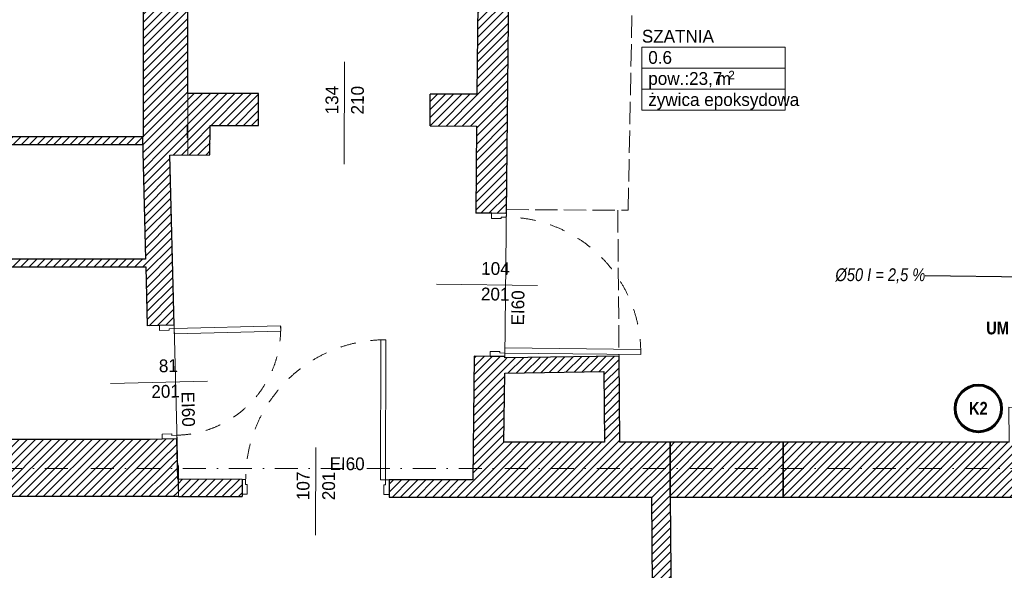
# Model space of a CAD drawing. Header units: millimetres. Extents: x 172139 to 266886, y 89525 to 138225.
# Tile 45 of 82: x 203999 to 211709, y 114575 to 118883. Entities that reach past the tile are written whole.
import ezdxf
from ezdxf.enums import TextEntityAlignment as Align

# ---------------------------------------------------------------- set-up
doc = ezdxf.new("R2010")
doc.units = ezdxf.units.MM
doc.header["$MEASUREMENT"] = 0
for name, pattern in [('Krawędzie ukryte', [225, 175, -50]), ('Kropki i Kreski', [360, 180, -90, 0, -90]), ('Przerywana', [240, 120, -120])]:
    doc.linetypes.add(name, pattern=pattern)
for name, color, linetype in [('Drzwi ArchiCAD', 7, 'Continuous'), ('Konstrukcja - Siatki mod', 7, 'Continuous'), ('KR_INW', 7, 'Continuous'), ('NAPIS_SODON', 7, 'Continuous'), ('ROZBUDOWA_NOWE_DZIAŁOWE', 7, 'Continuous'), ('STREFA_NOWE_POM', 7, 'Continuous'), ('Znaczniki drzwi ArchiCADa', 7, 'Continuous')]:
    doc.layers.add(name, color=color, linetype=linetype)
for name, color, linetype, lineweight in [('Drzwi ArchiCAD_Nr_pióra__1', 7, 'Continuous', 13), ('Drzwi ArchiCAD_Nr_pióra__27', 7, 'Continuous', 25), ('KANALIZACJA_Nr_pióra__1', 7, 'Continuous', 13), ('KR_INW_Nr_pióra__1', 7, 'Continuous', 13), ('KR_INW_Nr_pióra__101', 252, 'Continuous', 5), ('KR_INW_Nr_pióra__27', 7, 'Continuous', 25), ('Metryczki pomieszczeń ArchiCADa_Nr_pióra__1', 7, 'Continuous', 13), ('NAPIS_SODON_Nr_pióra__121', 255, 'Continuous', 0), ('ROZBUDOWA_NOWE_DZIAŁOWE_Nr_pióra__27', 7, 'Continuous', 25), ('STREFA_NOWE_POM_Nr_pióra__121', 255, 'Continuous', 0), ('Znaczniki drzwi ArchiCADa_Nr_pióra__7', 7, 'Continuous', 13)]:
    doc.layers.add(name, color=color, linetype=linetype, lineweight=lineweight)
for name, color, linetype, lineweight, true_color in [('KANALIZACJA_Nr_pióra__118', 7, 'Continuous', 60, 0x714948), ('Konstrukcja - Siatki mod_Nr_pióra__48', 7, 'Continuous', 15, 0xa80f02), ('ROZBUDOWA_NOWE_DZIAŁOWE_Nr_pióra__24', 7, 'Continuous', 15, 0x029e21), ('Znaczniki drzwi ArchiCADa_Nr_pióra__20', 7, 'Continuous', 13, 0xb00000)]:
    doc.layers.add(name, color=color, linetype=linetype, lineweight=lineweight, true_color=true_color)
doc.styles.add('GENERATED_STYLE_1', font='txt')
doc.styles.add('GENERATED_STYLE_2', font='txt')
doc.styles.add('GENERATED_STYLE_3', font='txt')
doc.dimstyles.new('GENERATED_STYLE__1', dxfattribs={"dimtxt": 0.18, "dimasz": 91.2, "dimexe": 0.18, "dimexo": 0.0625, "dimgap": 0.09, "dimtad": 0, "dimtih": 1, "dimtoh": 1, "dimdec": 4, "dimzin": 0, "dimdsep": 46, "dimcen": 0.09, "dimadec": 0, "dimazin": 0, "dimtfac": 1, "dimtdec": 4, "dimtmove": 0, "dimatfit": 3, "dimldrblk": 'ARROWHEAD_11', "dimfxl": 0, "dimtolj": 1, "dimtzin": 0, "dimarcsym": 0})
pattern_1 = [(45, (0, 0), (-31.819804, 31.819804), [])]

# ---------------------------------------------------------------- blocks, each defined once
blk = doc.blocks.new('SZATNIA_0.6_6', base_point=(209432.3, 118504.3))
at = {"layer": 'Metryczki pomieszczeń ArchiCADa_Nr_pióra__1', "linetype": 'Continuous'}
for p, q in [((208870.8, 118669), (209993.8, 118669)), ((208870.8, 118504.3), (208870.8, 118669)), ((209993.8, 118669), (209993.8, 118504.3)), ((209993.8, 118504.3), (208870.8, 118504.3)), ((208870.8, 118504.3), (209993.8, 118504.3)), ((208870.8, 118339.6), (208870.8, 118504.3)), ((209993.8, 118504.3), (209993.8, 118339.6)), ((209993.8, 118339.6), (208870.8, 118339.6)), ((208870.8, 118339.6), (209993.8, 118339.6)), ((208870.8, 118174.9), (208870.8, 118339.6)), ((209993.8, 118339.6), (209993.8, 118174.9)), ((209993.8, 118174.9), (208870.8, 118174.9))]:
    blk.add_line(p, q, dxfattribs=at)
at = {"layer": 'Metryczki pomieszczeń ArchiCADa_Nr_pióra__1'}
for tag, height, style, p in [('ROOM_NAME', 100, 'GENERATED_STYLE_2', (208870.8, 118804.2)), ('ROOM_NUMBER', 100, 'GENERATED_STYLE_1', (208920.8, 118638.2)), ('ROOM_AREA', 100, 'GENERATED_STYLE_1', (208920.8, 118473.5)), ('DUMMY_385', 100, 'GENERATED_STYLE_1', (209420.5, 118472)), ('DUMMY_386', 66.7, 'GENERATED_STYLE_1', (209548.5, 118483.8)), ('basec', 100, 'GENERATED_STYLE_1', (208920.8, 118308.4))]:
    blk.add_attdef(tag, text='', height=height, dxfattribs=dict(at, style=style)).set_placement(p, align=Align.TOP_LEFT)
blk = doc.blocks.new('Strop_2', base_point=(188316, 115154.1))
at = {"layer": 'NAPIS_SODON_Nr_pióra__121', "linetype": 'Continuous', "flags": 128}
blk.add_lwpolyline([(188316, 115154.1), (204667.3, 115154.1), (205241.5, 115154.1), (205242.2, 115154.1), (205242.2, 115394.1), (205241.5, 115154.1), (205174.5, 117823.2), (205315.4, 117824.8), (205315.4, 121145.6), (224463.2, 121145.6)], dxfattribs=at)
blk = doc.blocks.new('Ściana_9', base_point=(209110.2, 113397.6))
at = {"layer": 'KR_INW_Nr_pióra__101', "linetype": 'Continuous'}
h = blk.add_hatch(dxfattribs=at)
h.set_pattern_fill('Cegła_licówka', color=256, style=0, pattern_type=2)
h.set_pattern_definition(pattern_1)
h.paths.add_polyline_path([(209110.2, 113397.6), (209095, 115147.1), (208945, 115147.1), (208960.2, 113397.6)])
at = {"layer": 'KR_INW_Nr_pióra__27', "linetype": 'Continuous', "flags": 128}
for points in [[(208945, 115147.1), (208960.2, 113397.6)], [(209110.2, 113397.6), (209095, 115147.1)]]:
    blk.add_lwpolyline(points, dxfattribs=at)
blk = doc.blocks.new('Ściana_15', base_point=(207790.9, 115577.1))
at = {"layer": 'KR_INW_Nr_pióra__101', "linetype": 'Continuous'}
h = blk.add_hatch(dxfattribs=at)
h.set_pattern_fill('Cegła_licówka', color=256, style=0, pattern_type=2)
h.set_pattern_definition(pattern_1)
h.paths.add_polyline_path([(207786.4, 115147.1), (209091.2, 115147.1), (209091.2, 115577.1), (207790.9, 115577.1)])
at = {"layer": 'KR_INW_Nr_pióra__27', "linetype": 'Continuous', "flags": 128}
for points in [[(208577.2, 115577.1), (207790.9, 115577.1)], [(209091.2, 115577.1), (208697.2, 115577.1)], [(209091.2, 115147.1), (209091.2, 115577.1)], [(207786.4, 115147.1), (208945, 115147.1)]]:
    blk.add_lwpolyline(points, dxfattribs=at)
blk = doc.blocks.new('Drzwi 19_10')
at = {"layer": 'Drzwi ArchiCAD_Nr_pióra__1', "linetype": 'Continuous'}
for p, q in [((492, 0), (492, 1064)), ((492, 1064), (532, 1064)), ((532, 1064), (532, 0)), ((-532, 0), (-560, 0)), ((-560, 0), (-560, -115)), ((-532, -40), (-532, 0)), ((532, 0), (492, 0)), ((560, 0), (532, 0)), ((532, 0), (532, -40)), ((560, -115), (560, 0)), ((-520, -40), (-532, -40)), ((-520, -115), (-520, -40)), ((532, -40), (520, -40)), ((520, -40), (520, -115)), ((-560, -115), (-520, -115)), ((520, -115), (560, -115))]:
    blk.add_line(p, q, dxfattribs=at)
at = {"layer": 'Drzwi ArchiCAD_Nr_pióra__1', "linetype": 'Przerywana'}
blk.add_arc((532, 0), 1064, 90, 180, dxfattribs=at)
at = {"layer": 'Drzwi ArchiCAD_Nr_pióra__27', "linetype": 'Continuous'}
for p, q in [((-560, 0), (-560, -115)), ((560, 0), (560, -115))]:
    blk.add_line(p, q, dxfattribs=at)
blk = doc.blocks.new('Znacznik Wym 19_9')
at = {"layer": 'Znaczniki drzwi ArchiCADa_Nr_pióra__20', "linetype": 'Continuous'}
blk.add_line((0, 250), (0, -540), dxfattribs=at)
at = {"layer": 'Znaczniki drzwi ArchiCADa_Nr_pióra__7', "style": 'GENERATED_STYLE_1'}
for tag, rotation, p in [('AC_MarkerText_2', 90, (-17.6, -161.3)), ('AC_MarkerText_3', 90, (182.4, -161.3)), ('AC_MarkerText_5', 180, (346, 208.9))]:
    blk.add_attdef(tag, text='', height=100, rotation=rotation, dxfattribs=at).set_placement(p, align=Align.BOTTOM_LEFT)
blk = doc.blocks.new('Ściana_25', base_point=(207854.6, 121675.6))
at = {"layer": 'KR_INW_Nr_pióra__101', "linetype": 'Continuous'}
h = blk.add_hatch(dxfattribs=at)
h.set_pattern_fill('Cegła_licówka', color=256, style=0, pattern_type=2)
h.set_pattern_definition(pattern_1)
h.paths.add_polyline_path([(207609, 121145.6), (207569.6, 117369.8), (207694.6, 117368.5), (207809.6, 117367.3), (207849, 121145.6)])
h = blk.add_hatch(dxfattribs=at)
h.set_pattern_fill('Cegła_licówka', color=256, style=0, pattern_type=2)
h.set_pattern_definition(pattern_1)
h.paths.add_polyline_path([(207557.9, 116249.9), (207547.8, 115282.2), (207786.4, 115146.6), (207797.9, 116247.4), (207682.9, 116248.6)])
at = {"layer": 'KR_INW_Nr_pióra__27', "linetype": 'Continuous'}
for p, q in [((207694.6, 117368.5), (207569.6, 117369.8)), ((207809.6, 117367.3), (207694.6, 117368.5)), ((207682.9, 116248.6), (207557.9, 116249.9)), ((207797.9, 116247.4), (207682.9, 116248.6))]:
    blk.add_line(p, q, dxfattribs=at)
at = {"layer": 'KR_INW_Nr_pióra__27', "linetype": 'Continuous', "flags": 128}
for points in [[(207609, 121145.6), (207579.3, 118300.8)], [(207809.6, 117367.3), (207849, 121145.6)], [(207576.7, 118050.8), (207569.6, 117369.8)], [(207557.9, 116249.9), (207547.8, 115282.2)], [(207797.8, 116236.5), (207797.9, 116247.4)], [(207790.9, 115577.1), (207796.5, 116116.5)], [(207786.4, 115146.6), (207786.4, 115147.1)]]:
    blk.add_lwpolyline(points, dxfattribs=at)
at = {"layer": 'Drzwi ArchiCAD', "linetype": 'Continuous', "zscale": 1000, "rotation": 269.4014883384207}
blk.add_blockref('Drzwi 19_10', (207803.7, 116807.3), dxfattribs=at)
at = {"layer": 'Znaczniki drzwi ArchiCADa', "color": 14, "lineweight": 13, "true_color": 0xb00000}
ref = blk.add_blockref('Znacznik Wym 19_9', (207803.7, 116807.3), dxfattribs=dict(at, rotation=269.4014883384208))
ref.add_attrib('AC_MarkerText_2', '104', dxfattribs={"layer": 'Znaczniki drzwi ArchiCADa_Nr_pióra__7', "color": 7, "height": 100, "rotation": 359.40149, "style": 'GENERATED_STYLE_1'}).set_placement((207611.9, 116857.6), align=Align.BOTTOM_LEFT)
ref.add_attrib('AC_MarkerText_3', '201', dxfattribs={"layer": 'Znaczniki drzwi ArchiCADa_Nr_pióra__7', "color": 7, "height": 100, "rotation": 359.40149, "style": 'GENERATED_STYLE_1'}).set_placement((207609.8, 116657.7), align=Align.BOTTOM_LEFT)
ref.add_attrib('AC_MarkerText_5', 'EI60', dxfattribs={"layer": 'Znaczniki drzwi ArchiCADa_Nr_pióra__7', "color": 7, "height": 100, "rotation": 89.40149, "style": 'GENERATED_STYLE_1'}).set_placement((207978.4, 116490.2), align=Align.BOTTOM_LEFT)
blk = doc.blocks.new('Ściana_26', base_point=(207797.8, 116236.5))
at = {"layer": 'KR_INW_Nr_pióra__101', "linetype": 'Continuous'}
h = blk.add_hatch(dxfattribs=at)
h.set_pattern_fill('Cegła_licówka', color=256, style=0, pattern_type=2)
h.set_pattern_definition(pattern_1)
h.paths.add_polyline_path([(207796.5, 116116.5), (208572.7, 116129.9), (208691.7, 116252), (207797.8, 116236.5)])
at = {"layer": 'KR_INW_Nr_pióra__27', "linetype": 'Continuous', "flags": 128}
for points in [[(208691.7, 116252), (207797.8, 116236.5)], [(207796.5, 116116.5), (208572.7, 116129.9)]]:
    blk.add_lwpolyline(points, dxfattribs=at)
blk = doc.blocks.new('Ściana_27', base_point=(208691.7, 116252))
at = {"layer": 'KR_INW_Nr_pióra__101', "linetype": 'Continuous'}
h = blk.add_hatch(dxfattribs=at)
h.set_pattern_fill('Cegła_licówka', color=256, style=0, pattern_type=2)
h.set_pattern_definition(pattern_1)
h.paths.add_polyline_path([(208572.7, 116129.9), (208577.2, 115577.1), (208697.2, 115577.1), (208691.7, 116252)])
at = {"layer": 'KR_INW_Nr_pióra__27', "linetype": 'Continuous', "flags": 128}
for points in [[(208697.2, 115577.1), (208691.7, 116252)], [(208572.7, 116129.9), (208577.2, 115577.1)]]:
    blk.add_lwpolyline(points, dxfattribs=at)
blk = doc.blocks.new('Drzwi 19_17')
at = {"layer": 'Drzwi ArchiCAD_Nr_pióra__1', "linetype": 'Continuous'}
for p, q in [((507.7, 0), (507.7, 1095.3)), ((507.7, 1095.3), (547.7, 1095.3)), ((547.7, 1095.3), (547.7, 0)), ((-547.7, 0), (-575.7, 0)), ((-575.7, 0), (-575.7, -115)), ((-547.7, -40), (-547.7, 0)), ((547.7, 0), (507.7, 0)), ((575.7, 0), (547.7, 0)), ((547.7, 0), (547.7, -40)), ((575.7, -115), (575.7, 0)), ((-535.7, -40), (-547.7, -40)), ((-535.7, -115), (-535.7, -40)), ((547.7, -40), (535.7, -40)), ((535.7, -40), (535.7, -115)), ((-575.7, -115), (-535.7, -115)), ((535.7, -115), (575.7, -115))]:
    blk.add_line(p, q, dxfattribs=at)
at = {"layer": 'Drzwi ArchiCAD_Nr_pióra__1', "linetype": 'Przerywana'}
blk.add_arc((547.7, 0), 1095.3, 90, 180, dxfattribs=at)
at = {"layer": 'Drzwi ArchiCAD_Nr_pióra__27', "linetype": 'Continuous'}
for p, q in [((-575.7, 0), (-575.7, -115)), ((575.7, 0), (575.7, -115))]:
    blk.add_line(p, q, dxfattribs=at)
blk = doc.blocks.new('Znacznik Wym 19_10')
at = {"layer": 'Znaczniki drzwi ArchiCADa_Nr_pióra__20', "linetype": 'Continuous'}
blk.add_line((0, -385), (0, 300), dxfattribs=at)
at = {"layer": 'Znaczniki drzwi ArchiCADa_Nr_pióra__7', "style": 'GENERATED_STYLE_1'}
for tag, rotation, p in [('AC_MarkerText_3', 270, (-182.4, 87.7)), ('AC_MarkerText_2', 270, (17.6, 87.7)), ('AC_MarkerText_5', 180, (-108.8, -117.9))]:
    blk.add_attdef(tag, text='', height=100, rotation=rotation, dxfattribs=at).set_placement(p, align=Align.BOTTOM_LEFT)
blk = doc.blocks.new('Ściana_37', base_point=(207787.8, 115281.6))
at = {"layer": 'KR_INW_Nr_pióra__101', "linetype": 'Continuous'}
h = blk.add_hatch(dxfattribs=at)
h.set_pattern_fill('Cegła_licówka', color=256, style=0, pattern_type=2)
h.set_pattern_definition(pattern_1)
h.paths.add_polyline_path([(205238.1, 115288.1), (205241.5, 115153.1), (205739.9, 115151.8), (205740, 115171.8), (205740.3, 115286.8)])
h = blk.add_hatch(dxfattribs=at)
h.set_pattern_fill('Cegła_licówka', color=256, style=0, pattern_type=2)
h.set_pattern_definition(pattern_1)
h.paths.add_polyline_path([(206891.3, 115148.8), (207786.4, 115146.6), (207547.8, 115282.2), (206891.6, 115283.8), (206891.3, 115168.8)])
at = {"layer": 'KR_INW_Nr_pióra__27', "linetype": 'Continuous'}
for p, q in [((205740.3, 115286.8), (205740, 115171.8)), ((206891.6, 115283.8), (206891.3, 115168.8)), ((205740, 115171.8), (205739.9, 115151.8)), ((206891.3, 115168.8), (206891.3, 115148.8))]:
    blk.add_line(p, q, dxfattribs=at)
at = {"layer": 'KR_INW_Nr_pióra__27', "linetype": 'Continuous', "flags": 128}
for points in [[(205740.3, 115286.8), (205238.1, 115288.1)], [(207547.8, 115282.2), (206891.6, 115283.8)], [(205241.5, 115153.1), (205739.9, 115151.8)], [(206891.3, 115148.8), (207786.4, 115146.6)]]:
    blk.add_lwpolyline(points, dxfattribs=at)
at = {"layer": 'Drzwi ArchiCAD', "linetype": 'Continuous', "zscale": 1000, "rotation": 359.853664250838}
blk.add_blockref('Drzwi 19_17', (206315.9, 115285.3), dxfattribs=at)
at = {"layer": 'Znaczniki drzwi ArchiCADa', "color": 14, "lineweight": 13, "true_color": 0xb00000}
ref = blk.add_blockref('Znacznik Wym 19_10', (206315.6, 115150.3), dxfattribs=dict(at, rotation=179.853664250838))
ref.add_attrib('AC_MarkerText_2', '107', dxfattribs={"layer": 'Znaczniki drzwi ArchiCADa_Nr_pióra__7', "color": 7, "height": 100, "rotation": 89.85366, "style": 'GENERATED_STYLE_1'}).set_placement((206297.8, 115124), align=Align.BOTTOM_LEFT)
ref.add_attrib('AC_MarkerText_3', '201', dxfattribs={"layer": 'Znaczniki drzwi ArchiCADa_Nr_pióra__7', "color": 7, "height": 100, "rotation": 89.85366, "style": 'GENERATED_STYLE_1'}).set_placement((206497.8, 115123.5), align=Align.BOTTOM_LEFT)
ref.add_attrib('AC_MarkerText_5', 'EI60', dxfattribs={"layer": 'Znaczniki drzwi ArchiCADa_Nr_pióra__7', "color": 7, "height": 100, "rotation": 359.85366, "style": 'GENERATED_STYLE_1'}).set_placement((206424.8, 115329.3), align=Align.BOTTOM_LEFT)
blk = doc.blocks.new('Drzwi 19_18')
at = {"layer": 'Drzwi ArchiCAD_Nr_pióra__1', "linetype": 'Continuous'}
for p, q in [((377, 0), (377, 834)), ((377, 834), (417, 834)), ((417, 834), (417, 0)), ((-417, 0), (-445, 0)), ((-445, 0), (-445, -115)), ((-417, -40), (-417, 0)), ((417, 0), (377, 0)), ((445, 0), (417, 0)), ((417, 0), (417, -40)), ((445, -115), (445, 0)), ((-405, -40), (-417, -40)), ((-405, -115), (-405, -40)), ((417, -40), (405, -40)), ((405, -40), (405, -115)), ((-445, -115), (-405, -115)), ((405, -115), (445, -115))]:
    blk.add_line(p, q, dxfattribs=at)
at = {"layer": 'Drzwi ArchiCAD_Nr_pióra__1', "linetype": 'Przerywana'}
blk.add_arc((417, 0), 834, 90, 180, dxfattribs=at)
at = {"layer": 'Drzwi ArchiCAD_Nr_pióra__27', "linetype": 'Continuous'}
for p, q in [((-445, 0), (-445, -115)), ((445, 0), (445, -115))]:
    blk.add_line(p, q, dxfattribs=at)
blk = doc.blocks.new('Znacznik Wym 19_11')
at = {"layer": 'Znaczniki drzwi ArchiCADa_Nr_pióra__20', "linetype": 'Continuous'}
blk.add_line((0, -460), (0, 300), dxfattribs=at)
at = {"layer": 'Znaczniki drzwi ArchiCADa_Nr_pióra__7', "style": 'GENERATED_STYLE_1'}
for tag, rotation, p in [('AC_MarkerText_3', 270, (-182.4, 12.7)), ('AC_MarkerText_2', 270, (17.6, -51.3)), ('AC_MarkerText_5', 180, (-108.8, -192.9))]:
    blk.add_attdef(tag, text='', height=100, rotation=rotation, dxfattribs=at).set_placement(p, align=Align.BOTTOM_LEFT)
blk = doc.blocks.new('Ściana_38', base_point=(205241.5, 115154.1))
at = {"layer": 'KR_INW_Nr_pióra__101', "linetype": 'Continuous'}
h = blk.add_hatch(dxfattribs=at)
h.set_pattern_fill('Cegła_licówka', color=256, style=0, pattern_type=2)
h.set_pattern_definition(pattern_1)
h.paths.add_polyline_path([(204961.2, 117955.8), (204998, 116488.8), (205092.9, 116491.2), (205207.9, 116494.1), (205174.5, 117823.2)])
h = blk.add_hatch(dxfattribs=at)
h.set_pattern_fill('Cegła_licówka', color=256, style=0, pattern_type=2)
h.set_pattern_definition(pattern_1)
h.paths.add_polyline_path([(205020.3, 115599.1), (205241.5, 115154.1), (205230.2, 115604.4), (205115.2, 115601.5)])
at = {"layer": 'KR_INW_Nr_pióra__27', "linetype": 'Continuous'}
for p, q in [((205092.9, 116491.2), (204998, 116488.8)), ((205207.9, 116494.1), (205092.9, 116491.2)), ((205115.2, 115601.5), (205020.3, 115599.1)), ((205230.2, 115604.4), (205115.2, 115601.5))]:
    blk.add_line(p, q, dxfattribs=at)
at = {"layer": 'KR_INW_Nr_pióra__27', "linetype": 'Continuous', "flags": 128}
for points in [[(204961.2, 117955.8), (204984.9, 117009.3)], [(205207.9, 116494.1), (205174.5, 117823.2)], [(204986.4, 116949.3), (204998, 116488.8)], [(205238.1, 115288.1), (205230.2, 115604.4)]]:
    blk.add_lwpolyline(points, dxfattribs=at)
at = {"layer": 'Drzwi ArchiCAD', "linetype": 'Continuous', "xscale": -1, "zscale": 1000, "rotation": 271.4370552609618}
blk.add_blockref('Drzwi 19_18', (205219, 116049.2), dxfattribs=at)
at = {"layer": 'Znaczniki drzwi ArchiCADa', "color": 14, "lineweight": 13, "true_color": 0xb00000}
ref = blk.add_blockref('Znacznik Wym 19_11', (205009.1, 116044), dxfattribs=dict(at, rotation=91.43705526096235))
ref.add_attrib('AC_MarkerText_2', '81', dxfattribs={"layer": 'Znaczniki drzwi ArchiCADa_Nr_pióra__7', "color": 7, "height": 100, "rotation": 1.43706, "style": 'GENERATED_STYLE_1'}).set_placement((205090.6, 116094.3), align=Align.BOTTOM_LEFT)
ref.add_attrib('AC_MarkerText_3', '201', dxfattribs={"layer": 'Znaczniki drzwi ArchiCADa_Nr_pióra__7', "color": 7, "height": 100, "rotation": 1.43706, "style": 'GENERATED_STYLE_1'}).set_placement((205031.7, 115892.8), align=Align.BOTTOM_LEFT)
ref.add_attrib('AC_MarkerText_5', 'EI60', dxfattribs={"layer": 'Znaczniki drzwi ArchiCADa_Nr_pióra__7', "color": 7, "height": 100, "rotation": 271.43706, "style": 'GENERATED_STYLE_1'}).set_placement((205235.3, 115971.5), align=Align.BOTTOM_LEFT)
blk = doc.blocks.new('Ściana_39', base_point=(205174.5, 117823.2))
at = {"layer": 'KR_INW_Nr_pióra__101', "linetype": 'Continuous'}
h = blk.add_hatch(dxfattribs=at)
h.set_pattern_fill('Cegła_licówka', color=256, style=0, pattern_type=2)
h.set_pattern_definition(pattern_1)
h.paths.add_polyline_path([(205174.5, 117823.2), (205488.8, 117826.7), (205309.6, 117959.7), (204961.2, 117955.8)])
at = {"layer": 'KR_INW_Nr_pióra__27', "linetype": 'Continuous', "flags": 128}
for points in [[(204965.4, 117955.8), (204961.2, 117955.8)], [(205174.5, 117823.2), (205488.8, 117826.7)]]:
    blk.add_lwpolyline(points, dxfattribs=at)
blk = doc.blocks.new('Ściana_40', base_point=(205488.8, 117826.7))
at = {"layer": 'KR_INW_Nr_pióra__101', "linetype": 'Continuous'}
h = blk.add_hatch(dxfattribs=at)
h.set_pattern_fill('Cegła_licówka', color=256, style=0, pattern_type=2)
h.set_pattern_definition(pattern_1)
h.paths.add_polyline_path([(205488.8, 117826.7), (205490.2, 118056.6), (205310.2, 118057.1), (205309.6, 117959.7)])
at = {"layer": 'KR_INW_Nr_pióra__27', "linetype": 'Continuous', "flags": 128}
for points in [[(205310.2, 118057.1), (205309.6, 117959.7)], [(205315.4, 118057.1), (205310.2, 118057.1)], [(205488.8, 117826.7), (205490.2, 118056.6)]]:
    blk.add_lwpolyline(points, dxfattribs=at)
blk = doc.blocks.new('Znacznik Wym 19_17')
at = {"layer": 'Znaczniki drzwi ArchiCADa_Nr_pióra__20', "linetype": 'Continuous'}
blk.add_line((0, 250), (0, -550), dxfattribs=at)
at = {"layer": 'Znaczniki drzwi ArchiCADa_Nr_pióra__7', "style": 'GENERATED_STYLE_1'}
for tag, p in [('AC_MarkerText_2', (-17.6, -161.4)), ('AC_MarkerText_3', (182.4, -161.3))]:
    blk.add_attdef(tag, text='', height=100, rotation=90, dxfattribs=at).set_placement(p, align=Align.BOTTOM_LEFT)
blk = doc.blocks.new('Ściana_41', base_point=(205315.4, 118057.1))
at = {"layer": 'KR_INW_Nr_pióra__101', "linetype": 'Continuous'}
h = blk.add_hatch(dxfattribs=at)
h.set_pattern_fill('Cegła_licówka', color=256, style=0, pattern_type=2)
h.set_pattern_definition(pattern_1)
h.paths.add_polyline_path([(205315.4, 118057.1), (205869.3, 118055.5), (205870, 118305.5), (205315.4, 118307.1)])
h = blk.add_hatch(dxfattribs=at)
h.set_pattern_fill('Cegła_licówka', color=256, style=0, pattern_type=2)
h.set_pattern_definition(pattern_1)
h.paths.add_polyline_path([(207212.3, 118051.8), (207576.7, 118050.8), (207579.3, 118300.8), (207213, 118301.8)])
at = {"layer": 'KR_INW_Nr_pióra__27', "linetype": 'Continuous'}
for p, q in [((205869.3, 118055.5), (205870, 118305.5)), ((207212.3, 118051.8), (207213, 118301.8))]:
    blk.add_line(p, q, dxfattribs=at)
at = {"layer": 'KR_INW_Nr_pióra__27', "linetype": 'Continuous', "flags": 128}
for points in [[(205870, 118305.5), (205315.4, 118307.1)], [(207579.3, 118300.8), (207213, 118301.8)], [(205490.2, 118056.6), (205869.3, 118055.5)], [(207212.3, 118051.8), (207576.7, 118050.8)]]:
    blk.add_lwpolyline(points, dxfattribs=at)
at = {"layer": 'Znaczniki drzwi ArchiCADa', "color": 14, "lineweight": 13, "true_color": 0xb00000}
ref = blk.add_blockref('Znacznik Wym 19_17', (206541.5, 118303.7), dxfattribs=dict(at, rotation=359.8417408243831))
ref.add_attrib('AC_MarkerText_2', '134', dxfattribs={"layer": 'Znaczniki drzwi ArchiCADa_Nr_pióra__7', "color": 7, "height": 100, "rotation": 89.84174, "style": 'GENERATED_STYLE_1'}).set_placement((206523.3, 118142.3), align=Align.BOTTOM_LEFT)
ref.add_attrib('AC_MarkerText_3', '210', dxfattribs={"layer": 'Znaczniki drzwi ArchiCADa_Nr_pióra__7', "color": 7, "height": 100, "rotation": 89.84174, "style": 'GENERATED_STYLE_1'}).set_placement((206723.3, 118141.8), align=Align.BOTTOM_LEFT)
blk = doc.blocks.new('Ściana_42', base_point=(205315.4, 117824.8))
at = {"layer": 'KR_INW_Nr_pióra__101', "linetype": 'Continuous'}
h = blk.add_hatch(dxfattribs=at)
h.set_pattern_fill('Cegła_licówka', color=256, style=0, pattern_type=2)
h.set_pattern_definition(pattern_1)
h.paths.add_polyline_path([(205315.4, 117959.8), (205315.4, 121145.6), (204965.4, 121145.6), (204965.4, 117955.8)])
at = {"layer": 'KR_INW_Nr_pióra__27', "linetype": 'Continuous', "flags": 128}
for points in [[(204965.4, 121145.6), (204965.4, 117967.4)], [(205315.4, 118307.1), (205315.4, 121145.6)], [(205315.4, 117959.8), (205315.4, 118057.1)]]:
    blk.add_lwpolyline(points, dxfattribs=at)
blk = doc.blocks.new('Ściana_43', base_point=(205241.5, 115154.1))
at = {"layer": 'KR_INW_Nr_pióra__101', "linetype": 'Continuous'}
h = blk.add_hatch(dxfattribs=at)
h.set_pattern_fill('Cegła_licówka', color=256, style=0, pattern_type=2)
h.set_pattern_definition(pattern_1)
h.paths.add_polyline_path([(201698.7, 115599.1), (201698.7, 115299.1), (201698.7, 115184.1), (201698.7, 115154.1), (205241.5, 115154.1), (205020.3, 115599.1)])
at = {"layer": 'KR_INW_Nr_pióra__27', "linetype": 'Continuous', "flags": 128}
for points in [[(205020.3, 115599.1), (203330.3, 115599.1)], [(201698.7, 115154.1), (205241.5, 115154.1)]]:
    blk.add_lwpolyline(points, dxfattribs=at)
blk = doc.blocks.new('Ściana_111', base_point=(202057.9, 117967.4))
at = {"layer": 'KR_INW_Nr_pióra__101', "linetype": 'Continuous'}
h = blk.add_hatch(dxfattribs=at)
h.set_pattern_fill('Cegła_licówka', color=256, style=0, pattern_type=2)
h.set_pattern_definition(pattern_1)
h.paths.add_polyline_path([(202117.9, 117907.4), (204965.4, 117907.4), (204965.4, 117967.4), (202057.9, 117967.4)])
at = {"layer": 'KR_INW_Nr_pióra__27', "linetype": 'Continuous', "flags": 128}
for points in [[(204965.4, 117967.4), (202057.9, 117967.4)], [(202117.9, 117907.4), (204965.4, 117907.4)]]:
    blk.add_lwpolyline(points, dxfattribs=at)
blk = doc.blocks.new('Ściana_112', base_point=(202057.9, 117009.3))
at = {"layer": 'KR_INW_Nr_pióra__101', "linetype": 'Continuous'}
h = blk.add_hatch(dxfattribs=at)
h.set_pattern_fill('Cegła_licówka', color=256, style=0, pattern_type=2)
h.set_pattern_definition(pattern_1)
h.paths.add_polyline_path([(202117.9, 116949.3), (204986.4, 116949.3), (204984.9, 117009.3), (202117.9, 117009.3)])
at = {"layer": 'KR_INW_Nr_pióra__27', "linetype": 'Continuous', "flags": 128}
for points in [[(204984.9, 117009.3), (202117.9, 117009.3)], [(202117.9, 116949.3), (203214.7, 116949.3)], [(203330.3, 116949.3), (204986.4, 116949.3)]]:
    blk.add_lwpolyline(points, dxfattribs=at)
blk = doc.blocks.new('Ściana_126', base_point=(209091.2, 115577.1))
at = {"layer": 'ROZBUDOWA_NOWE_DZIAŁOWE_Nr_pióra__24', "linetype": 'Continuous'}
h = blk.add_hatch(dxfattribs=at)
h.set_pattern_fill('Cegła_licówka', color=256, style=0, pattern_type=2)
h.set_pattern_definition(pattern_1)
h.paths.add_polyline_path([(209091.2, 115147.1), (209976.4, 115147.1), (209976.4, 115577.1), (209091.2, 115577.1)])
at = {"layer": 'ROZBUDOWA_NOWE_DZIAŁOWE_Nr_pióra__27', "linetype": 'Continuous', "flags": 128}
for points in [[(209976.4, 115577.1), (209091.2, 115577.1)], [(209091.2, 115577.1), (209091.2, 115147.1)], [(209976.4, 115147.1), (209976.4, 115577.1)], [(209091.2, 115147.1), (209976.4, 115147.1)]]:
    blk.add_lwpolyline(points, dxfattribs=at)
blk = doc.blocks.new('Ściana_127', base_point=(209976.4, 115577.1))
at = {"layer": 'KR_INW_Nr_pióra__101', "linetype": 'Continuous'}
h = blk.add_hatch(dxfattribs=at)
h.set_pattern_fill('Cegła_licówka', color=256, style=0, pattern_type=2)
h.set_pattern_definition(pattern_1)
h.paths.add_polyline_path([(209976.4, 115147.1), (212299.9, 115147.1), (212100.3, 115577.1), (209976.4, 115577.1)])
at = {"layer": 'KR_INW_Nr_pióra__27', "linetype": 'Continuous', "flags": 128}
for points in [[(211746.9, 115577.1), (209976.4, 115577.1)], [(209976.4, 115577.1), (209976.4, 115147.1)], [(212100.3, 115577.1), (211846.9, 115577.1)], [(209976.4, 115147.1), (212299.9, 115147.1)]]:
    blk.add_lwpolyline(points, dxfattribs=at)
blk = doc.blocks.new('Standardowy znacznik siatki_10')
at = {"layer": 'Konstrukcja - Siatki mod_Nr_pióra__48', "linetype": 'Kropki i Kreski'}
blk.add_line((1000, 0), (72912, 0), dxfattribs=at)
blk = doc.blocks.new('ARROWHEAD_11')
at = {"color": 0, "linetype": 'Continuous', "lineweight": 0}
blk.add_line((0, 0), (-1, 0), dxfattribs=at)
at = {"color": 0, "linetype": 'Continuous', "lineweight": 0, "const_width": 0.25, "flags": 128}
blk.add_lwpolyline([(-0.125, 0, 1), (0.125, 0, 1)], format="xyb", close=True, dxfattribs=at)

msp = doc.modelspace()

# ---------------------------------------------------------------- linework, layer by layer
at = {"layer": 'KANALIZACJA_Nr_pióra__118', "linetype": 'Continuous'}
msp.add_circle((211505.5, 115841.4), 182.3, dxfattribs=at)
at = {"layer": 'KR_INW_Nr_pióra__1', "linetype": 'Krawędzie ukryte'}
for p, q in [((208763.5, 117391.9), (208837, 121145.6)), ((207810, 117398.2), (208763.5, 117391.9)), ((208682.1, 117392.4), (208691.7, 116252))]:
    msp.add_line(p, q, dxfattribs=at)
at = {"layer": 'STREFA_NOWE_POM_Nr_pióra__121', "linetype": 'Continuous', "flags": 128}
for points in [[(207849, 121145.6), (207797.8, 116236.5), (208691.7, 116252), (208697.2, 115577.1), (209091.2, 115577.1), (209976.4, 115577.1), (211746.9, 115577.1), (211743.7, 115852.7), (212106.6, 115831.2), (212196.5, 115829), (212196.5, 121145.6), (209091.2, 121145.6), (208837, 121145.6)], [(214351, 115146.8), (214176.7, 115146.8), (212299.9, 115146.8), (212299.9, 115147.1), (209976.4, 115147.1), (209095, 115147.1), (209110.2, 113397.6), (209438.1, 113397.6), (210318.1, 113397.6), (215750.3, 113397.6), (215750.3, 115146.8), (215056.7, 115146.8)]]:
    msp.add_lwpolyline(points, close=True, dxfattribs=at)

# ---------------------------------------------------------------- block references
at = {"layer": 'Konstrukcja - Siatki mod', "color": 8, "linetype": 'Continuous', "lineweight": 13, "zscale": 1000}
msp.add_blockref('Standardowy znacznik siatki_10', (177989.3, 115372.2), dxfattribs=at)
at = {"layer": 'KR_INW'}
for name, p in [('Ściana_42', (205315.4, 117824.8)), ('Ściana_25', (207854.6, 121675.6)), ('Ściana_41', (205315.4, 118057.1)), ('Ściana_40', (205488.8, 117826.7)), ('Ściana_111', (202057.9, 117967.4)), ('Ściana_38', (205241.5, 115154.1)), ('Ściana_39', (205174.5, 117823.2)), ('Ściana_112', (202057.9, 117009.3)), ('Ściana_37', (207787.8, 115281.6)), ('Ściana_43', (205241.5, 115154.1)), ('Ściana_26', (207797.8, 116236.5)), ('Ściana_27', (208691.7, 116252)), ('Ściana_15', (207790.9, 115577.1)), ('Ściana_127', (209976.4, 115577.1)), ('Ściana_9', (209110.2, 113397.6))]:
    msp.add_blockref(name, p, dxfattribs=at)
at = {"layer": 'NAPIS_SODON', "color": 255, "linetype": 'Continuous', "lineweight": 0}
msp.add_blockref('Strop_2', (188316, 115154.1), dxfattribs=at)
at = {"layer": 'ROZBUDOWA_NOWE_DZIAŁOWE'}
msp.add_blockref('Ściana_126', (209091.2, 115577.1), dxfattribs=at)
at = {"layer": 'STREFA_NOWE_POM', "linetype": 'Continuous'}
ref = msp.add_blockref('SZATNIA_0.6_6', (209432.3, 118504.3), dxfattribs=at)
ref.add_attrib('ROOM_NAME', 'SZATNIA', dxfattribs={"layer": 'Metryczki pomieszczeń ArchiCADa_Nr_pióra__1', "color": 7, "height": 100, "style": 'GENERATED_STYLE_2'}).set_placement((208870.8, 118804.2), align=Align.TOP_LEFT)
ref.add_attrib('ROOM_NUMBER', '0.6', dxfattribs={"layer": 'Metryczki pomieszczeń ArchiCADa_Nr_pióra__1', "color": 7, "height": 100, "style": 'GENERATED_STYLE_1'}).set_placement((208920.8, 118638.2), align=Align.TOP_LEFT)
ref.add_attrib('ROOM_AREA', 'pow.:23,7', dxfattribs={"layer": 'Metryczki pomieszczeń ArchiCADa_Nr_pióra__1', "color": 7, "height": 100, "style": 'GENERATED_STYLE_1'}).set_placement((208920.8, 118473.5), align=Align.TOP_LEFT)
ref.add_attrib('basec', 'żywica epoksydowa', dxfattribs={"layer": 'Metryczki pomieszczeń ArchiCADa_Nr_pióra__1', "color": 7, "height": 100, "style": 'GENERATED_STYLE_1'}).set_placement((208920.8, 118308.4), align=Align.TOP_LEFT)
ref.add_attrib('DUMMY_385', ' m', dxfattribs={"layer": 'Metryczki pomieszczeń ArchiCADa_Nr_pióra__1', "color": 7, "height": 100, "style": 'GENERATED_STYLE_1'}).set_placement((209420.5, 118472), align=Align.TOP_LEFT)
ref.add_attrib('DUMMY_386', '2', dxfattribs={"layer": 'Metryczki pomieszczeń ArchiCADa_Nr_pióra__1', "color": 7, "height": 66.7, "style": 'GENERATED_STYLE_1'}).set_placement((209548.5, 118483.8), align=Align.TOP_LEFT)

# ---------------------------------------------------------------- texts
at = {"layer": 'KANALIZACJA_Nr_pióra__1', "linetype": 'Continuous', "insert": (211090, 116878.9), "char_height": 100, "attachment_point": 6, "style": 'GENERATED_STYLE_3'}
msp.add_mtext('\\A1;{\\fArial Narrow|b0|i1|c238|p34;Ø50 I = 2,5 %}', dxfattribs=at)
at = {"layer": 'KANALIZACJA_Nr_pióra__118', "linetype": 'Continuous', "char_height": 100, "attachment_point": 2, "style": 'GENERATED_STYLE_2'}
for s, insert in [('\\A1;{\\fArial Narrow|b1|i0|c238|p34;UM}', (211656.1, 116521.4)), ('\\A1;{\\fArial Narrow|b1|i0|c238|p34;K2}', (211505.5, 115892.9))]:
    msp.add_mtext(s, dxfattribs=dict(at, insert=insert))

# ---------------------------------------------------------------- leaders
at = {"layer": 'KANALIZACJA_Nr_pióra__1', "linetype": 'Continuous', "annotation_type": 0, "has_hookline": 1, "hookline_direction": 1, "text_width": 690.2}
msp.add_leader([(212148.6, 116867), (211090.1, 116878.9)], dimstyle='GENERATED_STYLE__1', dxfattribs=at)

doc.saveas('drawing.dxf')
